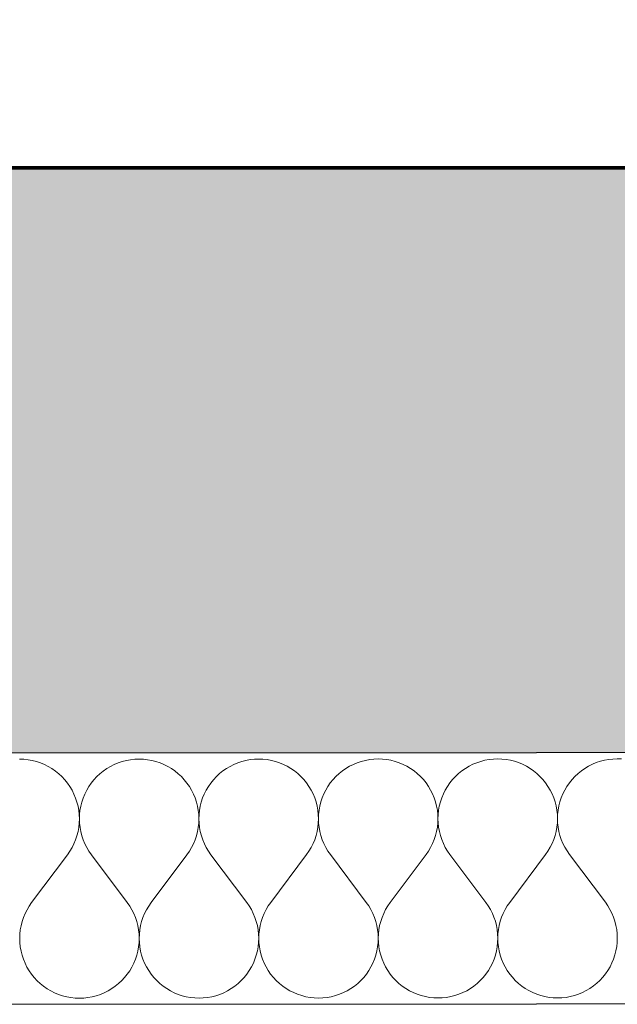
# Model space of a CAD drawing. Header units: millimetres. Extents: x -25972 to 4516, y -2839 to 20217.
# Tile 18 of 114: x -17333 to -16952, y 191 to 819. Entities that reach past the tile are written whole.
import ezdxf

# ---------------------------------------------------------------- set-up
doc = ezdxf.new("R2010")
doc.units = ezdxf.units.MM
doc.header["$MEASUREMENT"] = 0
doc.linetypes.add('Wipeout_Contour', pattern=[1000, 0, -1000])
for name, color, linetype in [('7._POHLED ZÁPADNÍ_1_3D prvky fasada nove', 7, 'Continuous'), ('7._POHLED ZÁPADNÍ_1_Konstrukce - nosné', 7, 'Continuous'), ('7._POHLED ZÁPADNÍ_1_Nové_Konstrukce - nosné', 7, 'Continuous'), ('7._POHLED ZÁPADNÍ_1_Nové_Výplně – Řezové', 7, 'Continuous'), ('7._POHLED ZÁPADNÍ_1_TZB - elektroinstalace', 7, 'Continuous'), ('7._POHLED ZÁPADNÍ_1_Výplně – Řezové', 7, 'Continuous')]:
    doc.layers.add(name, color=color, linetype=linetype)

# ---------------------------------------------------------------- blocks, each defined once
blk = doc.blocks.new('*X15', base_point=(-26739.77, -6860.77))
at = {"layer": '7._POHLED ZÁPADNÍ_1_Nové_Výplně – Řezové', "color": 21, "linetype": 'Continuous', "lineweight": 20, "true_color": 0xffaaaa}
for p, q in [((-17330.78, 347.33), (-17333.5, 347.43)), ((-17328.08, 347.04), (-17330.78, 347.33)), ((-17325.4, 346.56), (-17328.08, 347.04)), ((-17322.76, 345.89), (-17325.4, 346.56)), ((-17320.18, 345.03), (-17322.76, 345.89)), ((-17268.05, 345.92), (-17270.63, 345.05)), ((-17265.41, 346.59), (-17268.05, 345.92)), ((-17262.74, 347.07), (-17265.41, 346.59)), ((-17260.03, 347.37), (-17262.74, 347.07)), ((-17257.31, 347.46), (-17260.03, 347.37)), ((-17254.59, 347.37), (-17257.31, 347.46)), ((-17251.89, 347.08), (-17254.59, 347.37)), ((-17249.21, 346.6), (-17251.89, 347.08)), ((-17246.57, 345.93), (-17249.21, 346.6)), ((-17243.99, 345.07), (-17246.57, 345.93)), ((-17191.86, 345.95), (-17194.44, 345.09)), ((-17189.22, 346.63), (-17191.86, 345.95)), ((-17186.54, 347.11), (-17189.22, 346.63)), ((-17183.84, 347.4), (-17186.54, 347.11)), ((-17181.12, 347.5), (-17183.84, 347.4)), ((-17178.4, 347.41), (-17181.12, 347.5)), ((-17175.7, 347.12), (-17178.4, 347.41)), ((-17173.02, 346.63), (-17175.7, 347.12)), ((-17170.38, 345.96), (-17173.02, 346.63)), ((-17167.8, 345.1), (-17170.38, 345.96)), ((-17115.67, 345.99), (-17118.25, 345.13)), ((-17113.03, 346.66), (-17115.67, 345.99)), ((-17110.35, 347.15), (-17113.03, 346.66)), ((-17107.65, 347.44), (-17110.35, 347.15)), ((-17104.93, 347.54), (-17107.65, 347.44)), ((-17102.21, 347.44), (-17104.93, 347.54)), ((-17099.51, 347.15), (-17102.21, 347.44)), ((-17096.83, 346.67), (-17099.51, 347.15)), ((-17094.19, 346), (-17096.83, 346.67)), ((-17091.61, 345.14), (-17094.19, 346)), ((-17039.48, 346.02), (-17042.06, 345.16)), ((-17036.84, 346.7), (-17039.48, 346.02)), ((-17034.16, 347.18), (-17036.84, 346.7)), ((-17031.46, 347.48), (-17034.16, 347.18)), ((-17028.74, 347.57), (-17031.46, 347.48)), ((-17026.02, 347.48), (-17028.74, 347.57)), ((-17023.32, 347.19), (-17026.02, 347.48)), ((-17020.64, 346.71), (-17023.32, 347.19)), ((-17018, 346.04), (-17020.64, 346.71)), ((-17015.42, 345.18), (-17018, 346.04)), ((-17012.91, 344.14), (-17015.42, 345.18)), ((-16965.87, 345.2), (-16968.38, 344.16)), ((-16963.29, 346.06), (-16965.87, 345.2)), ((-16960.65, 346.74), (-16963.29, 346.06)), ((-16957.97, 347.22), (-16960.65, 346.74)), ((-16955.27, 347.51), (-16957.97, 347.22)), ((-16952.55, 347.61), (-16955.27, 347.51)), ((-16949.83, 347.52), (-16952.55, 347.61)), ((-17317.67, 343.99), (-17320.18, 345.03)), ((-17315.24, 342.77), (-17317.67, 343.99)), ((-17312.9, 341.39), (-17315.24, 342.77)), ((-17310.66, 339.83), (-17312.9, 341.39)), ((-17308.54, 338.13), (-17310.66, 339.83)), ((-17280.15, 339.85), (-17282.26, 338.14)), ((-17277.91, 341.4), (-17280.15, 339.85)), ((-17275.57, 342.79), (-17277.91, 341.4)), ((-17273.14, 344.01), (-17275.57, 342.79)), ((-17270.63, 345.05), (-17273.14, 344.01)), ((-17241.48, 344.03), (-17243.99, 345.07)), ((-17239.05, 342.81), (-17241.48, 344.03)), ((-17236.71, 341.42), (-17239.05, 342.81)), ((-17234.47, 339.87), (-17236.71, 341.42)), ((-17232.35, 338.16), (-17234.47, 339.87)), ((-17203.96, 339.89), (-17206.07, 338.18)), ((-17201.72, 341.44), (-17203.96, 339.89)), ((-17199.38, 342.83), (-17201.72, 341.44)), ((-17196.95, 344.05), (-17199.38, 342.83)), ((-17194.44, 345.09), (-17196.95, 344.05)), ((-17165.29, 344.06), (-17167.8, 345.1)), ((-17162.86, 342.85), (-17165.29, 344.06)), ((-17160.52, 341.46), (-17162.86, 342.85)), ((-17158.28, 339.91), (-17160.52, 341.46)), ((-17156.16, 338.2), (-17158.28, 339.91)), ((-17127.76, 339.92), (-17129.88, 338.21)), ((-17125.53, 341.48), (-17127.76, 339.92)), ((-17123.19, 342.87), (-17125.53, 341.48)), ((-17120.76, 344.08), (-17123.19, 342.87)), ((-17118.25, 345.13), (-17120.76, 344.08)), ((-17089.1, 344.1), (-17091.61, 345.14)), ((-17086.66, 342.88), (-17089.1, 344.1)), ((-17084.32, 341.5), (-17086.66, 342.88)), ((-17082.09, 339.94), (-17084.32, 341.5)), ((-17079.97, 338.24), (-17082.09, 339.94)), ((-17051.57, 339.96), (-17053.69, 338.25)), ((-17049.34, 341.51), (-17051.57, 339.96)), ((-17047, 342.9), (-17049.34, 341.51)), ((-17044.57, 344.12), (-17047, 342.9)), ((-17042.06, 345.16), (-17044.57, 344.12)), ((-17010.47, 342.92), (-17012.91, 344.14)), ((-17008.13, 341.53), (-17010.47, 342.92)), ((-17005.9, 339.98), (-17008.13, 341.53)), ((-17003.78, 338.27), (-17005.9, 339.98)), ((-16975.38, 340), (-16977.5, 338.29)), ((-16973.15, 341.55), (-16975.38, 340)), ((-16970.81, 342.94), (-16973.15, 341.55)), ((-16968.38, 344.16), (-16970.81, 342.94)), ((-17306.55, 336.27), (-17308.54, 338.13)), ((-17304.7, 334.28), (-17306.55, 336.27)), ((-17302.99, 332.17), (-17304.7, 334.28)), ((-17286.1, 334.29), (-17287.81, 332.17)), ((-17284.25, 336.29), (-17286.1, 334.29)), ((-17282.26, 338.14), (-17284.25, 336.29)), ((-17230.36, 336.31), (-17232.35, 338.16)), ((-17228.51, 334.32), (-17230.36, 336.31)), ((-17226.8, 332.2), (-17228.51, 334.32)), ((-17209.91, 334.33), (-17211.62, 332.21)), ((-17208.06, 336.32), (-17209.91, 334.33)), ((-17206.07, 338.18), (-17208.06, 336.32)), ((-17154.17, 336.35), (-17156.16, 338.2)), ((-17152.32, 334.36), (-17154.17, 336.35)), ((-17150.61, 332.24), (-17152.32, 334.36)), ((-17133.72, 334.37), (-17135.43, 332.25)), ((-17131.87, 336.36), (-17133.72, 334.37)), ((-17129.88, 338.21), (-17131.87, 336.36)), ((-17077.98, 336.38), (-17079.97, 338.24)), ((-17076.13, 334.39), (-17077.98, 336.38)), ((-17074.42, 332.28), (-17076.13, 334.39)), ((-17057.53, 334.4), (-17059.24, 332.28)), ((-17055.68, 336.4), (-17057.53, 334.4)), ((-17053.69, 338.25), (-17055.68, 336.4)), ((-17001.79, 336.42), (-17003.78, 338.27)), ((-16999.93, 334.43), (-17001.79, 336.42)), ((-16998.23, 332.31), (-16999.93, 334.43)), ((-16981.34, 334.44), (-16983.05, 332.32)), ((-16979.49, 336.43), (-16981.34, 334.44)), ((-16977.5, 338.29), (-16979.49, 336.43)), ((-17301.44, 329.93), (-17302.99, 332.17)), ((-17300.05, 327.59), (-17301.44, 329.93)), ((-17298.83, 325.16), (-17300.05, 327.59)), ((-17290.75, 327.6), (-17291.96, 325.16)), ((-17289.36, 329.94), (-17290.75, 327.6)), ((-17287.81, 332.17), (-17289.36, 329.94)), ((-17225.25, 329.97), (-17226.8, 332.2)), ((-17223.86, 327.63), (-17225.25, 329.97)), ((-17222.64, 325.2), (-17223.86, 327.63)), ((-17214.56, 327.63), (-17215.77, 325.2)), ((-17213.17, 329.97), (-17214.56, 327.63)), ((-17211.62, 332.21), (-17213.17, 329.97)), ((-17149.06, 330), (-17150.61, 332.24)), ((-17147.67, 327.66), (-17149.06, 330)), ((-17146.45, 325.23), (-17147.67, 327.66)), ((-17138.36, 327.67), (-17139.58, 325.24)), ((-17136.98, 330.01), (-17138.36, 327.67)), ((-17135.43, 332.25), (-17136.98, 330.01)), ((-17072.87, 330.04), (-17074.42, 332.28)), ((-17071.48, 327.7), (-17072.87, 330.04)), ((-17070.26, 325.27), (-17071.48, 327.7)), ((-17062.17, 327.71), (-17063.39, 325.27)), ((-17060.79, 330.05), (-17062.17, 327.71)), ((-17059.24, 332.28), (-17060.79, 330.05)), ((-16996.68, 330.08), (-16998.23, 332.31)), ((-16995.29, 327.74), (-16996.68, 330.08)), ((-16994.07, 325.31), (-16995.29, 327.74)), ((-16985.98, 327.74), (-16987.2, 325.31)), ((-16984.6, 330.08), (-16985.98, 327.74)), ((-16983.05, 332.32), (-16984.6, 330.08)), ((-17297.79, 322.65), (-17298.83, 325.16)), ((-17296.93, 320.06), (-17297.79, 322.65)), ((-17296.26, 317.43), (-17296.93, 320.06)), ((-17293.86, 320.07), (-17294.53, 317.43)), ((-17293, 322.65), (-17293.86, 320.07)), ((-17291.96, 325.16), (-17293, 322.65)), ((-17221.6, 322.68), (-17222.64, 325.2)), ((-17220.74, 320.1), (-17221.6, 322.68)), ((-17220.07, 317.46), (-17220.74, 320.1)), ((-17217.67, 320.1), (-17218.34, 317.47)), ((-17216.81, 322.68), (-17217.67, 320.1)), ((-17215.77, 325.2), (-17216.81, 322.68)), ((-17145.41, 322.72), (-17146.45, 325.23)), ((-17144.55, 320.14), (-17145.41, 322.72)), ((-17143.88, 317.5), (-17144.55, 320.14)), ((-17141.48, 320.14), (-17142.15, 317.5)), ((-17140.62, 322.72), (-17141.48, 320.14)), ((-17139.58, 325.24), (-17140.62, 322.72)), ((-17069.22, 322.76), (-17070.26, 325.27)), ((-17068.36, 320.17), (-17069.22, 322.76)), ((-17067.69, 317.54), (-17068.36, 320.17)), ((-17065.28, 320.18), (-17065.95, 317.54)), ((-17064.43, 322.76), (-17065.28, 320.18)), ((-17063.39, 325.27), (-17064.43, 322.76)), ((-16993.03, 322.79), (-16994.07, 325.31)), ((-16992.17, 320.21), (-16993.03, 322.79)), ((-16991.5, 317.57), (-16992.17, 320.21)), ((-16989.09, 320.21), (-16989.76, 317.58)), ((-16988.24, 322.79), (-16989.09, 320.21)), ((-16987.2, 325.31), (-16988.24, 322.79)), ((-17295.78, 314.75), (-17296.26, 317.43)), ((-17295.49, 312.05), (-17295.78, 314.75)), ((-17295.01, 314.75), (-17295.29, 312.05)), ((-17294.53, 317.43), (-17295.01, 314.75)), ((-17219.59, 314.79), (-17220.07, 317.46)), ((-17219.29, 312.08), (-17219.59, 314.79)), ((-17218.82, 314.79), (-17219.1, 312.08)), ((-17218.34, 317.47), (-17218.82, 314.79)), ((-17143.39, 314.82), (-17143.88, 317.5)), ((-17143.1, 312.12), (-17143.39, 314.82)), ((-17142.63, 314.82), (-17142.91, 312.12)), ((-17142.15, 317.5), (-17142.63, 314.82)), ((-17067.2, 314.86), (-17067.69, 317.54)), ((-17066.91, 312.16), (-17067.2, 314.86)), ((-17066.44, 314.86), (-17066.72, 312.16)), ((-17065.95, 317.54), (-17066.44, 314.86)), ((-16991.01, 314.9), (-16991.5, 317.57)), ((-16990.72, 312.19), (-16991.01, 314.9)), ((-16990.24, 314.9), (-16990.53, 312.19)), ((-16989.76, 317.58), (-16990.24, 314.9)), ((-17295.39, 309.33), (-17295.49, 312.05)), ((-17295.49, 306.61), (-17295.39, 309.33)), ((-17295.29, 312.05), (-17295.39, 309.33)), ((-17295.39, 309.33), (-17295.29, 306.61)), ((-17219.3, 306.64), (-17219.2, 309.36)), ((-17219.2, 309.36), (-17219.29, 312.08)), ((-17219.1, 312.08), (-17219.2, 309.36)), ((-17219.2, 309.36), (-17219.1, 306.64)), ((-17143.11, 306.68), (-17143.01, 309.4)), ((-17143.01, 309.4), (-17143.1, 312.12)), ((-17142.91, 312.12), (-17143.01, 309.4)), ((-17143.01, 309.4), (-17142.91, 306.68)), ((-17066.82, 309.44), (-17066.91, 312.16)), ((-17066.91, 306.72), (-17066.82, 309.44)), ((-17066.72, 312.16), (-17066.82, 309.44)), ((-17066.82, 309.44), (-17066.72, 306.72)), ((-16990.63, 309.47), (-16990.72, 312.19)), ((-16990.72, 306.75), (-16990.63, 309.47)), ((-16990.53, 312.19), (-16990.63, 309.47)), ((-16990.63, 309.47), (-16990.53, 306.75)), ((-17296.26, 301.23), (-17295.78, 303.9)), ((-17295.78, 303.9), (-17295.49, 306.61)), ((-17295.29, 306.61), (-17294.99, 303.9)), ((-17294.99, 303.9), (-17294.51, 301.23)), ((-17220.74, 298.63), (-17220.07, 301.26)), ((-17220.07, 301.26), (-17219.59, 303.94)), ((-17219.59, 303.94), (-17219.3, 306.64)), ((-17219.1, 306.64), (-17218.8, 303.94)), ((-17218.8, 303.94), (-17218.32, 301.26)), ((-17218.32, 301.26), (-17217.64, 298.63)), ((-17144.55, 298.66), (-17143.88, 301.3)), ((-17143.88, 301.3), (-17143.4, 303.98)), ((-17143.4, 303.98), (-17143.11, 306.68)), ((-17142.91, 306.68), (-17142.61, 303.98)), ((-17142.61, 303.98), (-17142.13, 301.3)), ((-17142.13, 301.3), (-17141.45, 298.66)), ((-17068.36, 298.7), (-17067.69, 301.34)), ((-17067.69, 301.34), (-17067.21, 304.01)), ((-17067.21, 304.01), (-17066.91, 306.72)), ((-17066.72, 306.72), (-17066.42, 304.01)), ((-17066.42, 304.01), (-17065.94, 301.34)), ((-17065.94, 301.34), (-17065.26, 298.7)), ((-16992.17, 298.74), (-16991.5, 301.37)), ((-16991.5, 301.37), (-16991.02, 304.05)), ((-16991.02, 304.05), (-16990.72, 306.75)), ((-16990.53, 306.75), (-16990.23, 304.05)), ((-16990.23, 304.05), (-16989.75, 301.37)), ((-16989.75, 301.37), (-16989.07, 298.74)), ((-17298.84, 293.5), (-17297.79, 296.01)), ((-17297.79, 296.01), (-17296.93, 298.59)), ((-17296.93, 298.59), (-17296.26, 301.23)), ((-17294.51, 301.23), (-17293.83, 298.59)), ((-17293.83, 298.59), (-17292.97, 296.01)), ((-17292.97, 296.01), (-17291.93, 293.5)), ((-17222.65, 293.53), (-17221.6, 296.05)), ((-17221.6, 296.05), (-17220.74, 298.63)), ((-17217.64, 298.63), (-17216.78, 296.05)), ((-17216.78, 296.05), (-17215.74, 293.54)), ((-17146.46, 293.57), (-17145.41, 296.08)), ((-17145.41, 296.08), (-17144.55, 298.66)), ((-17141.45, 298.66), (-17140.59, 296.08)), ((-17140.59, 296.08), (-17139.54, 293.57)), ((-17070.27, 293.61), (-17069.22, 296.12)), ((-17069.22, 296.12), (-17068.36, 298.7)), ((-17065.26, 298.7), (-17064.4, 296.12)), ((-17064.4, 296.12), (-17063.35, 293.61)), ((-16994.07, 293.64), (-16993.03, 296.16)), ((-16993.03, 296.16), (-16992.17, 298.74)), ((-16989.07, 298.74), (-16988.21, 296.16)), ((-16988.21, 296.16), (-16987.16, 293.65)), ((-17303, 286.49), (-17301.44, 288.72)), ((-17301.44, 288.72), (-17300.06, 291.06)), ((-17300.06, 291.06), (-17298.84, 293.5)), ((-17291.93, 293.5), (-17290.7, 291.07)), ((-17290.7, 291.07), (-17289.31, 288.73)), ((-17289.31, 288.73), (-17287.76, 286.5)), ((-17226.81, 286.53), (-17225.25, 288.76)), ((-17225.25, 288.76), (-17223.86, 291.1)), ((-17223.86, 291.1), (-17222.65, 293.53)), ((-17215.74, 293.54), (-17214.51, 291.1)), ((-17214.51, 291.1), (-17213.12, 288.77)), ((-17213.12, 288.77), (-17211.57, 286.53)), ((-17150.62, 286.56), (-17149.06, 288.8)), ((-17149.06, 288.8), (-17147.67, 291.14)), ((-17147.67, 291.14), (-17146.46, 293.57)), ((-17139.54, 293.57), (-17138.32, 291.14)), ((-17138.32, 291.14), (-17136.93, 288.8)), ((-17136.93, 288.8), (-17135.38, 286.57)), ((-17074.43, 286.6), (-17072.87, 288.83)), ((-17072.87, 288.83), (-17071.48, 291.17)), ((-17071.48, 291.17), (-17070.27, 293.61)), ((-17063.35, 293.61), (-17062.13, 291.18)), ((-17062.13, 291.18), (-17060.74, 288.84)), ((-17060.74, 288.84), (-17059.19, 286.61)), ((-16998.23, 286.64), (-16996.68, 288.87)), ((-16996.68, 288.87), (-16995.29, 291.21)), ((-16995.29, 291.21), (-16994.07, 293.64)), ((-16987.16, 293.65), (-16985.94, 291.21)), ((-16985.94, 291.21), (-16984.55, 288.88)), ((-16984.55, 288.88), (-16983, 286.64)), ((-17303, 286.49), (-17325.84, 256)), ((-17287.76, 286.5), (-17264.89, 256.03)), ((-17226.81, 286.53), (-17249.65, 256.04)), ((-17211.57, 286.53), (-17188.7, 256.07)), ((-17150.62, 286.56), (-17173.46, 256.08)), ((-17135.38, 286.57), (-17112.51, 256.11)), ((-17074.43, 286.6), (-17097.27, 256.11)), ((-17059.19, 286.61), (-17036.32, 256.14)), ((-16998.23, 286.64), (-17021.08, 256.15)), ((-16983, 286.64), (-16960.12, 256.18)), ((-17328.78, 251.43), (-17330, 249)), ((-17327.39, 253.77), (-17328.78, 251.43)), ((-17325.84, 256), (-17327.39, 253.77)), ((-17263.33, 253.8), (-17264.89, 256.03)), ((-17261.94, 251.46), (-17263.33, 253.8)), ((-17260.72, 249.03), (-17261.94, 251.46)), ((-17252.59, 251.47), (-17253.81, 249.03)), ((-17251.2, 253.81), (-17252.59, 251.47)), ((-17249.65, 256.04), (-17251.2, 253.81)), ((-17187.14, 253.84), (-17188.7, 256.07)), ((-17185.75, 251.5), (-17187.14, 253.84)), ((-17184.53, 249.07), (-17185.75, 251.5)), ((-17176.4, 251.5), (-17177.62, 249.07)), ((-17175.01, 253.84), (-17176.4, 251.5)), ((-17173.46, 256.08), (-17175.01, 253.84)), ((-17110.95, 253.87), (-17112.51, 256.11)), ((-17109.56, 251.54), (-17110.95, 253.87)), ((-17108.34, 249.1), (-17109.56, 251.54)), ((-17100.21, 251.54), (-17101.43, 249.11)), ((-17098.82, 253.88), (-17100.21, 251.54)), ((-17097.27, 256.11), (-17098.82, 253.88)), ((-17034.76, 253.91), (-17036.32, 256.14)), ((-17033.37, 251.57), (-17034.76, 253.91)), ((-17032.15, 249.14), (-17033.37, 251.57)), ((-17024.02, 251.58), (-17025.24, 249.14)), ((-17022.63, 253.92), (-17024.02, 251.58)), ((-17021.08, 256.15), (-17022.63, 253.92)), ((-16958.57, 253.95), (-16960.12, 256.18)), ((-16957.18, 251.61), (-16958.57, 253.95)), ((-16955.96, 249.18), (-16957.18, 251.61)), ((-17331.04, 246.48), (-17331.9, 243.9)), ((-17330, 249), (-17331.04, 246.48)), ((-17259.68, 246.52), (-17260.72, 249.03)), ((-17258.81, 243.94), (-17259.68, 246.52)), ((-17254.85, 246.52), (-17255.71, 243.94)), ((-17253.81, 249.03), (-17254.85, 246.52)), ((-17183.49, 246.56), (-17184.53, 249.07)), ((-17182.62, 243.98), (-17183.49, 246.56)), ((-17178.66, 246.56), (-17179.52, 243.98)), ((-17177.62, 249.07), (-17178.66, 246.56)), ((-17107.29, 246.59), (-17108.34, 249.1)), ((-17106.43, 244.01), (-17107.29, 246.59)), ((-17102.47, 246.59), (-17103.33, 244.01)), ((-17101.43, 249.11), (-17102.47, 246.59)), ((-17031.1, 246.63), (-17032.15, 249.14)), ((-17030.24, 244.05), (-17031.1, 246.63)), ((-17026.28, 246.63), (-17027.14, 244.05)), ((-17025.24, 249.14), (-17026.28, 246.63)), ((-16954.91, 246.67), (-16955.96, 249.18)), ((-16954.05, 244.08), (-16954.91, 246.67)), ((-17333.06, 238.59), (-17333.35, 235.89)), ((-17332.57, 241.27), (-17333.06, 238.59)), ((-17331.9, 243.9), (-17332.57, 241.27)), ((-17258.14, 241.3), (-17258.81, 243.94)), ((-17257.65, 238.63), (-17258.14, 241.3)), ((-17257.36, 235.92), (-17257.65, 238.63)), ((-17256.87, 238.63), (-17257.16, 235.92)), ((-17256.38, 241.3), (-17256.87, 238.63)), ((-17255.71, 243.94), (-17256.38, 241.3)), ((-17181.95, 241.34), (-17182.62, 243.98)), ((-17181.46, 238.66), (-17181.95, 241.34)), ((-17181.17, 235.96), (-17181.46, 238.66)), ((-17180.68, 238.66), (-17180.97, 235.96)), ((-17180.19, 241.34), (-17180.68, 238.66)), ((-17179.52, 243.98), (-17180.19, 241.34)), ((-17105.76, 241.38), (-17106.43, 244.01)), ((-17105.27, 238.7), (-17105.76, 241.38)), ((-17104.98, 236), (-17105.27, 238.7)), ((-17104.49, 238.7), (-17104.78, 236)), ((-17104, 241.38), (-17104.49, 238.7)), ((-17103.33, 244.01), (-17104, 241.38)), ((-17029.57, 241.41), (-17030.24, 244.05)), ((-17029.08, 238.74), (-17029.57, 241.41)), ((-17028.79, 236.03), (-17029.08, 238.74)), ((-17028.3, 238.74), (-17028.59, 236.03)), ((-17027.81, 241.41), (-17028.3, 238.74)), ((-17027.14, 244.05), (-17027.81, 241.41)), ((-16953.38, 241.45), (-16954.05, 244.08)), ((-16952.89, 238.77), (-16953.38, 241.45)), ((-16952.6, 236.07), (-16952.89, 238.77)), ((-17333.35, 235.89), (-17333.45, 233.17)), ((-17333.45, 233.17), (-17333.35, 230.45)), ((-17257.26, 233.2), (-17257.36, 235.92)), ((-17257.35, 230.48), (-17257.26, 233.2)), ((-17257.16, 235.92), (-17257.26, 233.2)), ((-17257.26, 233.2), (-17257.16, 230.48)), ((-17181.07, 233.24), (-17181.17, 235.96)), ((-17181.16, 230.52), (-17181.07, 233.24)), ((-17180.97, 235.96), (-17181.07, 233.24)), ((-17181.07, 233.24), (-17180.97, 230.52)), ((-17104.88, 233.28), (-17104.98, 236)), ((-17104.97, 230.56), (-17104.88, 233.28)), ((-17104.78, 236), (-17104.88, 233.28)), ((-17104.88, 233.28), (-17104.78, 230.56)), ((-17028.69, 233.31), (-17028.79, 236.03)), ((-17028.78, 230.59), (-17028.69, 233.31)), ((-17028.59, 236.03), (-17028.69, 233.31)), ((-17028.69, 233.31), (-17028.59, 230.59)), ((-16952.49, 233.35), (-16952.6, 236.07)), ((-16952.59, 230.63), (-16952.49, 233.35)), ((-17333.35, 230.45), (-17333.06, 227.74)), ((-17333.06, 227.74), (-17332.58, 225.07)), ((-17258.12, 225.1), (-17257.64, 227.78)), ((-17257.64, 227.78), (-17257.35, 230.48)), ((-17257.16, 230.48), (-17256.87, 227.78)), ((-17256.87, 227.78), (-17256.39, 225.1)), ((-17181.93, 225.14), (-17181.45, 227.82)), ((-17181.45, 227.82), (-17181.16, 230.52)), ((-17180.97, 230.52), (-17180.68, 227.82)), ((-17180.68, 227.82), (-17180.2, 225.14)), ((-17105.74, 225.17), (-17105.26, 227.85)), ((-17105.26, 227.85), (-17104.97, 230.56)), ((-17104.78, 230.56), (-17104.49, 227.85)), ((-17104.49, 227.85), (-17104.01, 225.18)), ((-17029.55, 225.21), (-17029.07, 227.89)), ((-17029.07, 227.89), (-17028.78, 230.59)), ((-17028.59, 230.59), (-17028.3, 227.89)), ((-17028.3, 227.89), (-17027.82, 225.21)), ((-16953.36, 225.25), (-16952.88, 227.93)), ((-16952.88, 227.93), (-16952.59, 230.63)), ((-17332.58, 225.07), (-17331.9, 222.43)), ((-17331.9, 222.43), (-17331.05, 219.85)), ((-17331.05, 219.85), (-17330, 217.33)), ((-17260.68, 217.37), (-17259.65, 219.88)), ((-17259.65, 219.88), (-17258.79, 222.46)), ((-17258.79, 222.46), (-17258.12, 225.1)), ((-17256.39, 225.1), (-17255.71, 222.47)), ((-17255.71, 222.47), (-17254.86, 219.88)), ((-17254.86, 219.88), (-17253.81, 217.37)), ((-17184.49, 217.4), (-17183.46, 219.92)), ((-17183.46, 219.92), (-17182.6, 222.5)), ((-17182.6, 222.5), (-17181.93, 225.14)), ((-17180.2, 225.14), (-17179.52, 222.5)), ((-17179.52, 222.5), (-17178.66, 219.92)), ((-17178.66, 219.92), (-17177.62, 217.41)), ((-17108.3, 217.44), (-17107.26, 219.96)), ((-17107.26, 219.96), (-17106.41, 222.54)), ((-17106.41, 222.54), (-17105.74, 225.17)), ((-17104.01, 225.18), (-17103.33, 222.54)), ((-17103.33, 222.54), (-17102.47, 219.96)), ((-17102.47, 219.96), (-17101.43, 217.44)), ((-17032.11, 217.48), (-17031.07, 219.99)), ((-17031.07, 219.99), (-17030.22, 222.57)), ((-17030.22, 222.57), (-17029.55, 225.21)), ((-17027.82, 225.21), (-17027.14, 222.58)), ((-17027.14, 222.58), (-17026.28, 219.99)), ((-17026.28, 219.99), (-17025.24, 217.48)), ((-16955.92, 217.51), (-16954.88, 220.03)), ((-16954.88, 220.03), (-16954.03, 222.61)), ((-16954.03, 222.61), (-16953.36, 225.25)), ((-17330, 217.33), (-17328.79, 214.9)), ((-17328.79, 214.9), (-17327.4, 212.56)), ((-17263.29, 212.59), (-17261.9, 214.93)), ((-17261.9, 214.93), (-17260.68, 217.37)), ((-17253.81, 217.37), (-17252.6, 214.94)), ((-17252.6, 214.94), (-17251.21, 212.6)), ((-17187.1, 212.63), (-17185.71, 214.97)), ((-17185.71, 214.97), (-17184.49, 217.4)), ((-17177.62, 217.41), (-17176.41, 214.98)), ((-17176.41, 214.98), (-17175.02, 212.64)), ((-17110.91, 212.67), (-17109.52, 215.01)), ((-17109.52, 215.01), (-17108.3, 217.44)), ((-17101.43, 217.44), (-17100.22, 215.01)), ((-17100.22, 215.01), (-17098.83, 212.67)), ((-17034.71, 212.7), (-17033.33, 215.04)), ((-17033.33, 215.04), (-17032.11, 217.48)), ((-17025.24, 217.48), (-17024.02, 215.05)), ((-17024.02, 215.05), (-17022.64, 212.71)), ((-16958.52, 212.74), (-16957.14, 215.08)), ((-16957.14, 215.08), (-16955.92, 217.51)), ((-17327.4, 212.56), (-17325.85, 210.33)), ((-17325.85, 210.33), (-17324.14, 208.21)), ((-17324.14, 208.21), (-17322.29, 206.22)), ((-17268.39, 206.24), (-17266.54, 208.24)), ((-17266.54, 208.24), (-17264.84, 210.36)), ((-17264.84, 210.36), (-17263.29, 212.59)), ((-17251.21, 212.6), (-17249.66, 210.36)), ((-17249.66, 210.36), (-17247.95, 208.25)), ((-17247.95, 208.25), (-17246.09, 206.26)), ((-17192.2, 206.28), (-17190.35, 208.27)), ((-17190.35, 208.27), (-17188.65, 210.39)), ((-17188.65, 210.39), (-17187.1, 212.63)), ((-17175.02, 212.64), (-17173.47, 210.4)), ((-17173.47, 210.4), (-17171.76, 208.28)), ((-17171.76, 208.28), (-17169.9, 206.29)), ((-17116.01, 206.32), (-17114.16, 208.31)), ((-17114.16, 208.31), (-17112.45, 210.43)), ((-17112.45, 210.43), (-17110.91, 212.67)), ((-17098.83, 212.67), (-17097.28, 210.44)), ((-17097.28, 210.44), (-17095.57, 208.32)), ((-17095.57, 208.32), (-17093.71, 206.33)), ((-17039.82, 206.35), (-17037.97, 208.35)), ((-17037.97, 208.35), (-17036.26, 210.47)), ((-17036.26, 210.47), (-17034.71, 212.7)), ((-17022.64, 212.71), (-17021.08, 210.47)), ((-17021.08, 210.47), (-17019.38, 208.36)), ((-17019.38, 208.36), (-17017.52, 206.37)), ((-16963.63, 206.39), (-16961.78, 208.38)), ((-16961.78, 208.38), (-16960.07, 210.5)), ((-16960.07, 210.5), (-16958.52, 212.74)), ((-17322.29, 206.22), (-17320.29, 204.37)), ((-17320.29, 204.37), (-17318.18, 202.66)), ((-17318.18, 202.66), (-17315.94, 201.11)), ((-17315.94, 201.11), (-17313.6, 199.72)), ((-17277.07, 199.74), (-17274.73, 201.13)), ((-17274.73, 201.13), (-17272.5, 202.68)), ((-17272.5, 202.68), (-17270.38, 204.39)), ((-17270.38, 204.39), (-17268.39, 206.24)), ((-17246.09, 206.26), (-17244.1, 204.4)), ((-17244.1, 204.4), (-17241.98, 202.7)), ((-17241.98, 202.7), (-17239.75, 201.14)), ((-17239.75, 201.14), (-17237.41, 199.76)), ((-17200.88, 199.77), (-17198.54, 201.16)), ((-17198.54, 201.16), (-17196.31, 202.72)), ((-17196.31, 202.72), (-17194.19, 204.43)), ((-17194.19, 204.43), (-17192.2, 206.28)), ((-17169.9, 206.29), (-17167.91, 204.44)), ((-17167.91, 204.44), (-17165.79, 202.73)), ((-17165.79, 202.73), (-17163.56, 201.18)), ((-17163.56, 201.18), (-17161.22, 199.79)), ((-17124.69, 199.81), (-17122.35, 201.2)), ((-17122.35, 201.2), (-17120.12, 202.75)), ((-17120.12, 202.75), (-17118, 204.46)), ((-17118, 204.46), (-17116.01, 206.32)), ((-17093.71, 206.33), (-17091.72, 204.48)), ((-17091.72, 204.48), (-17089.6, 202.77)), ((-17089.6, 202.77), (-17087.37, 201.22)), ((-17087.37, 201.22), (-17085.03, 199.83)), ((-17048.5, 199.85), (-17046.16, 201.24)), ((-17046.16, 201.24), (-17043.93, 202.79)), ((-17043.93, 202.79), (-17041.81, 204.5)), ((-17041.81, 204.5), (-17039.82, 206.35)), ((-17017.52, 206.37), (-17015.53, 204.51)), ((-17015.53, 204.51), (-17013.41, 202.81)), ((-17013.41, 202.81), (-17011.18, 201.25)), ((-17011.18, 201.25), (-17008.84, 199.87)), ((-16972.31, 199.88), (-16969.97, 201.27)), ((-16969.97, 201.27), (-16967.74, 202.83)), ((-16967.74, 202.83), (-16965.62, 204.54)), ((-16965.62, 204.54), (-16963.63, 206.39)), ((-17313.6, 199.72), (-17311.17, 198.5)), ((-17311.17, 198.5), (-17308.65, 197.46)), ((-17308.65, 197.46), (-17306.07, 196.6)), ((-17306.07, 196.6), (-17303.44, 195.93)), ((-17303.44, 195.93), (-17300.76, 195.45)), ((-17300.76, 195.45), (-17298.05, 195.16)), ((-17298.05, 195.16), (-17295.33, 195.07)), ((-17295.33, 195.07), (-17292.62, 195.16)), ((-17292.62, 195.16), (-17289.91, 195.46)), ((-17289.91, 195.46), (-17287.23, 195.94)), ((-17287.23, 195.94), (-17284.6, 196.62)), ((-17284.6, 196.62), (-17282.02, 197.48)), ((-17282.02, 197.48), (-17279.5, 198.52)), ((-17279.5, 198.52), (-17277.07, 199.74)), ((-17237.41, 199.76), (-17234.98, 198.54)), ((-17234.98, 198.54), (-17232.46, 197.5)), ((-17232.46, 197.5), (-17229.88, 196.64)), ((-17229.88, 196.64), (-17227.24, 195.97)), ((-17227.24, 195.97), (-17224.57, 195.49)), ((-17224.57, 195.49), (-17221.86, 195.2)), ((-17221.86, 195.2), (-17219.14, 195.1)), ((-17219.14, 195.1), (-17216.42, 195.2)), ((-17216.42, 195.2), (-17213.72, 195.49)), ((-17213.72, 195.49), (-17211.04, 195.98)), ((-17211.04, 195.98), (-17208.41, 196.65)), ((-17208.41, 196.65), (-17205.83, 197.51)), ((-17205.83, 197.51), (-17203.31, 198.56)), ((-17203.31, 198.56), (-17200.88, 199.77)), ((-17161.22, 199.79), (-17158.79, 198.58)), ((-17158.79, 198.58), (-17156.27, 197.54)), ((-17156.27, 197.54), (-17153.69, 196.68)), ((-17153.69, 196.68), (-17151.05, 196.01)), ((-17151.05, 196.01), (-17148.38, 195.52)), ((-17148.38, 195.52), (-17145.67, 195.23)), ((-17145.67, 195.23), (-17142.95, 195.14)), ((-17142.95, 195.14), (-17140.23, 195.24)), ((-17140.23, 195.24), (-17137.53, 195.53)), ((-17137.53, 195.53), (-17134.85, 196.01)), ((-17134.85, 196.01), (-17132.22, 196.69)), ((-17132.22, 196.69), (-17129.64, 197.55)), ((-17129.64, 197.55), (-17127.12, 198.59)), ((-17127.12, 198.59), (-17124.69, 199.81)), ((-17085.03, 199.83), (-17082.6, 198.61)), ((-17082.6, 198.61), (-17080.08, 197.57)), ((-17080.08, 197.57), (-17077.5, 196.71)), ((-17077.5, 196.71), (-17074.86, 196.04)), ((-17074.86, 196.04), (-17072.19, 195.56)), ((-17072.19, 195.56), (-17069.48, 195.27)), ((-17069.48, 195.27), (-17066.76, 195.18)), ((-17066.76, 195.18), (-17064.04, 195.27)), ((-17064.04, 195.27), (-17061.34, 195.57)), ((-17061.34, 195.57), (-17058.66, 196.05)), ((-17058.66, 196.05), (-17056.03, 196.72)), ((-17056.03, 196.72), (-17053.45, 197.59)), ((-17053.45, 197.59), (-17050.93, 198.63)), ((-17050.93, 198.63), (-17048.5, 199.85)), ((-17008.84, 199.87), (-17006.4, 198.65)), ((-17006.4, 198.65), (-17003.89, 197.61)), ((-17003.89, 197.61), (-17001.31, 196.75)), ((-17001.31, 196.75), (-16998.67, 196.08)), ((-16998.67, 196.08), (-16996, 195.6)), ((-16996, 195.6), (-16993.29, 195.31)), ((-16993.29, 195.31), (-16990.57, 195.21)), ((-16990.57, 195.21), (-16987.85, 195.31)), ((-16987.85, 195.31), (-16985.15, 195.6)), ((-16985.15, 195.6), (-16982.47, 196.09)), ((-16982.47, 196.09), (-16979.84, 196.76)), ((-16979.84, 196.76), (-16977.25, 197.62)), ((-16977.25, 197.62), (-16974.74, 198.66)), ((-16974.74, 198.66), (-16972.31, 199.88))]:
    blk.add_line(p, q, dxfattribs=at)

msp = doc.modelspace()

# ---------------------------------------------------------------- hatches: boundary and pattern name
at = {"layer": '7._POHLED ZÁPADNÍ_1_Výplně – Řezové', "linetype": 'Continuous', "lineweight": 13}
msp.add_hatch(color=254, dxfattribs=at).paths.add_polyline_path([(-16309.93, 724.73), (-17501.17, 724.73), (-17501.17, 349.73), (-16316.47, 349.73)])

# ---------------------------------------------------------------- linework, layer by layer
at = {"layer": '7._POHLED ZÁPADNÍ_1_Konstrukce - nosné', "color": 7, "linetype": 'Continuous', "lineweight": 50, "flags": 128}
for points in [[(-16309.93, 724.73), (-17501.17, 724.73)], [(-17501.17, 349.73), (-16016.42, 349.73)]]:
    msp.add_lwpolyline(points, dxfattribs=at)
at = {"layer": '7._POHLED ZÁPADNÍ_1_TZB - elektroinstalace', "color": 92, "linetype": 'Continuous', "lineweight": 35, "true_color": 0x00d700, "flags": 128}
msp.add_lwpolyline([(-16570.97, 723.6), (-17195.97, 723.6), (-17820.97, 723.6), (-17820.97, 1098.6)], dxfattribs=at)

# ---------------------------------------------------------------- next in the draw order: wipeouts: each hides what was drawn before it
at = {"color": 254, "linetype": 'Wipeout_Contour', "lineweight": 0, "ltscale": 84535.907147}
msp.add_wipeout([(-16009.96, 351.87), (-17501.24, 351.16), (-17501.24, 341.16), (-17501.17, 191.16), (-16009.88, 191.87)], dxfattribs=at).dxf.layer = '7._POHLED ZÁPADNÍ_1_Nové_Výplně – Řezové'

# ---------------------------------------------------------------- next in the draw order: linework, layer by layer
at = {"layer": '7._POHLED ZÁPADNÍ_1_Nové_Konstrukce - nosné', "color": 1, "linetype": 'Continuous', "lineweight": 25, "flags": 128}
for points in [[(-16009.96, 351.87), (-17501.24, 351.16)], [(-17501.17, 191.16), (-16009.88, 191.87)]]:
    msp.add_lwpolyline(points, dxfattribs=at)

# ---------------------------------------------------------------- next in the draw order: block references
at = {"layer": '7._POHLED ZÁPADNÍ_1_3D prvky fasada nove', "color": 9, "linetype": 'Continuous', "lineweight": 13}
msp.add_blockref('*X15', (-26739.77, -6860.77), dxfattribs=at)

doc.saveas('drawing.dxf')
